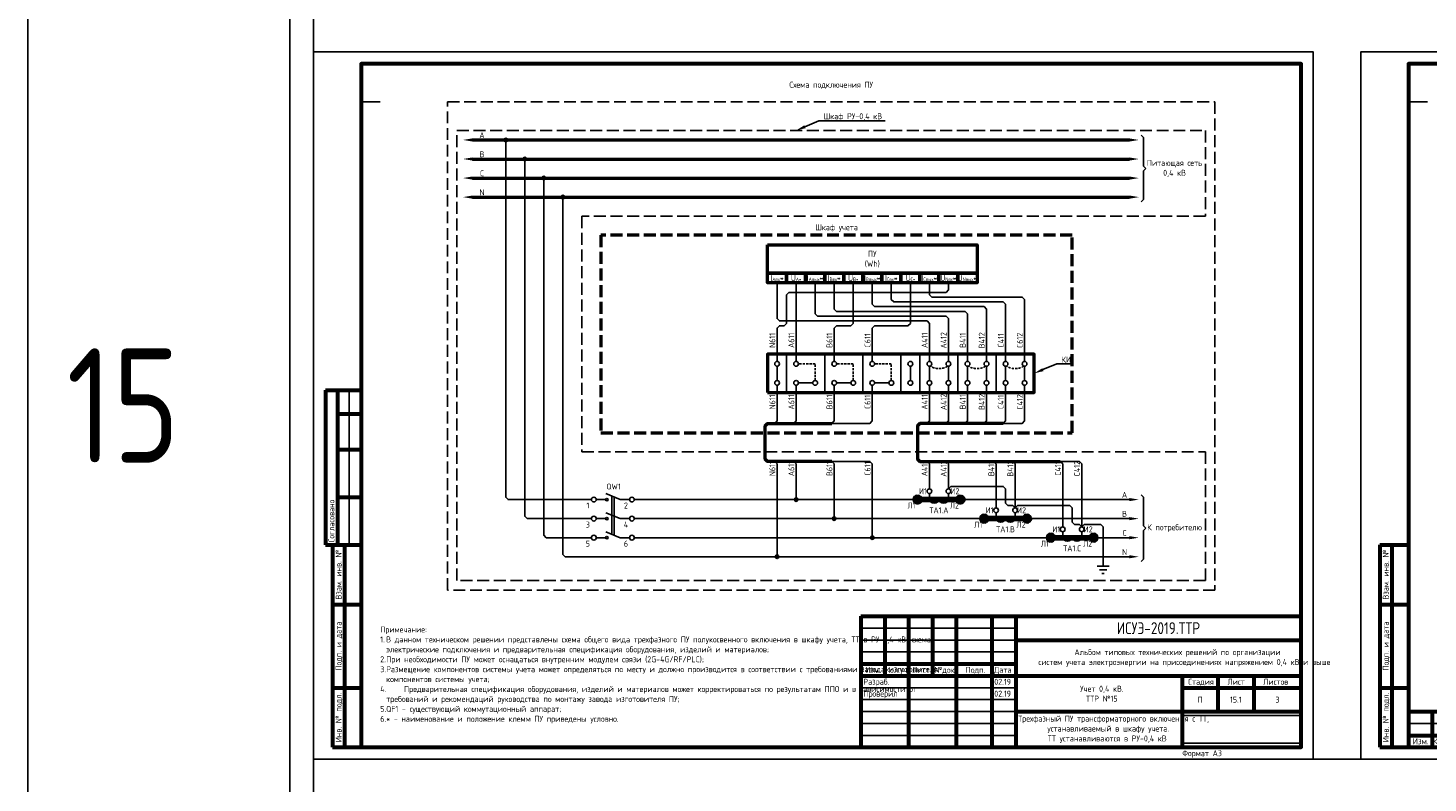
# Model space of a CAD drawing. Header units: millimetres. Extents: x -110 to 4101, y -10868 to 110.
# Tile 38 of 90: x -110 to 478, y -4755 to -4438. Entities that reach past the tile are written whole.
import ezdxf
from ezdxf import colors
from ezdxf.entities.mleader import LeaderData, LeaderLine
from ezdxf.enums import TextEntityAlignment as Align
from ezdxf.math import Vec2, Vec3

# ---------------------------------------------------------------- set-up
doc = ezdxf.new("R2010")
doc.units = ezdxf.units.MM
doc.linetypes.add('GOST2.303 4', pattern=[7, 5, -2, 0])
doc.linetypes.add('штриховая2', pattern=[9.525, 6.35, -3.175])
doc.layers.add('01.Вспомогательный_слой', color=1, linetype='Continuous', plot=False)
doc.layers.add('Формат', color=7, linetype='Continuous', lineweight=25)
doc.layers.add('Формат @ 1', color=7, linetype='Continuous', lineweight=25)
doc.styles.add('Формат', font='isocpeur.ttf')
doc.styles.add('ЭП', font='GOST.TTF')
picture_1 = doc.add_image_def('image3.png', size_in_pixel=(587, 136))

# ---------------------------------------------------------------- blocks, each defined once
blk = doc.blocks.new('*U75')
at = {"layer": 'Формат', "color": 7, "linetype": 'Continuous', "lineweight": 60}
for p, q in [((-205, 150), (-190, 150)), ((-205, 150), (-205, 85)), ((-200, 150), (-200, 85)), ((-200, 140), (-190, 140)), ((-200, 125), (-190, 125)), ((-200, 105), (-190, 105)), ((-205, 85), (-197, 85)), ((-202, 85), (-190, 85)), ((-202, 85), (-202, 0)), ((-197, 85), (-197, 0)), ((-202, 60), (-190, 60)), ((20, 55), (205, 55)), ((20, 55), (20, 0)), ((30, 55), (30, 30)), ((40, 55), (40, 0)), ((50, 55), (50, 30)), ((60, 55), (60, 0)), ((75, 55), (75, 0)), ((85, 55), (85, 0)), ((85, 45), (205, 45)), ((20, 35), (85, 35)), ((20, 30), (205, 30)), ((155, 30), (155, 0)), ((170, 30), (170, 15)), ((185, 30), (185, 15)), ((-202, 25), (-190, 25)), ((155, 25), (205, 25)), ((85, 15), (205, 15)), ((-202, 0), (-190, 0))]:
    blk.add_line(p, q, dxfattribs=at)
at = {"layer": 'Формат', "color": 7, "linetype": 'Continuous', "lineweight": 25}
for p, q in [((-195, 150), (-195, 85)), ((20, 50), (85, 50)), ((20, 45), (85, 45)), ((20, 40), (85, 40)), ((20, 25), (85, 25)), ((20, 20), (85, 20)), ((20, 15), (85, 15)), ((20, 10), (85, 10)), ((20, 5), (85, 5))]:
    blk.add_line(p, q, dxfattribs=at)
blk.add_lwpolyline([(-210, -5), (210, -5), (210, 292), (-210, 292)], close=True, dxfattribs=at)
at = {"layer": 'Формат', "color": 7, "linetype": 'Continuous', "lineweight": 60}
blk.add_lwpolyline([(-190, 0), (205, 0), (205, 287), (-190, 287)], close=True, dxfattribs=at)
at = {"layer": 'Формат', "color": 7, "linetype": 'Continuous', "lineweight": 25, "style": 'ЭП'}
blk.add_text('Согласовано', height=2.5, rotation=90, dxfattribs=at).set_placement((-202.5, 86), align=Align.MIDDLE_LEFT)
for s, p in [('Взам. инв. №', (-199.5, 72.5)), ('Подп. и дата', (-199.5, 42.5)), ('Инв. № подл.', (-199.5, 12.5))]:
    blk.add_text(s, height=2.5, rotation=90, dxfattribs=at).set_placement(p, align=Align.MIDDLE_CENTER)
for s, p in [('Изм.', (21.81, 31.25)), ('Кол.уч.', (30.38, 31.25)), ('Лист', (41.54, 31.25)), ('№док.', (50.89, 31.24)), ('Подп.', (63.99, 31.25)), ('Дата', (75.95, 31.25)), ('Стадия', (157.47, 26.25)), ('Лист', (173.99, 26.25)), ('Листов', (188.99, 26.25))]:
    blk.add_text(s, height=2.5, dxfattribs=at).set_placement(p)
at = {"layer": 'Формат', "color": 7, "linetype": 'Continuous', "lineweight": 25, "style": 'ЭП', "flags": 8}
for tag, p in [('СОГЛ_ФИО_1', (-197.5, 106)), ('СОГЛ_ФИО_2', (-192.5, 106)), ('СОГЛ_ДОЛЖ_1', (-197.5, 86)), ('СОГЛ_ДОЛЖ_2', (-192.5, 86))]:
    blk.add_attdef(tag, text='', height=2.5, rotation=90, dxfattribs=at).set_placement(p, align=Align.MIDDLE_LEFT)
for tag, height, p in [('ОБОЗНАЧЕНИЕ', 5, (145, 50)), ('ОБЪЕКТ', 2.5, (145, 37.5)), ('НАИМЕНОВАНИЕ', 2.5, (120, 22.5)), ('Стадия', 2.5, (162.5, 20)), ('Лист', 2.5, (177.5, 20)), ('Листов', 2.5, (195, 20)), ('НАИМ_ИЗОБРАЖЕНИЙ', 2.5, (120, 7.5))]:
    blk.add_attdef(tag, text='', height=height, dxfattribs=at).set_placement(p, align=Align.MIDDLE_CENTER)
for tag, p in [('изм.№', (21, 37.5)), ('изм.уч.', (31, 37.5)), ('изм.лист', (41, 37.5)), ('изм.№_док.', (50.5, 37.5)), ('изм_дата', (76, 37.5)), ('Должн_1', (21, 27.5)), ('ДОЛЖН_2', (21, 22.5)), ('ФИО_1', (41, 27.5)), ('ФИО_2', (41, 22.5)), ('дата_1', (76, 27.5)), ('дата_2', (76, 22.5)), ('Должн_3', (21, 17.5)), ('ФИО_3', (41, 17.5)), ('дата_3', (76, 17.5)), ('ДОЛЖН_4', (21, 12.5)), ('ФИО_4', (41, 12.5)), ('дата_4', (76, 12.5)), ('ДОЛЖН_5', (21, 7.5)), ('ФИО_5', (41, 7.5)), ('дата_5', (76, 7.5)), ('ДОЛЖН_6', (21, 2.5)), ('ФИО_6', (41, 2.5)), ('дата_6', (76, 2.5)), ('ФОРМ.ЛИСТА', (155, -2.5))]:
    blk.add_attdef(tag, text='', height=2.5, dxfattribs=at).set_placement(p, align=Align.MIDDLE_LEFT)
blk.add_attdef('N_ИНВ', text='', height=2.5, rotation=90, dxfattribs=at).set_placement((-193.5, 12.5), align=Align.MIDDLE_CENTER)
at = {"ltscale": 0.2}
image = blk.add_image(picture_1, insert=(155, 1.71), size_in_units=(50, 11.58), dxfattribs=at)
image.dxf.flags = 7
blk = doc.blocks.new('*U77')
at = {"layer": 'Формат', "color": 7, "linetype": 'Continuous', "lineweight": 60}
for p, q in [((8, 85), (20, 85)), ((8, 85), (8, 0)), ((13, 85), (13, 0)), ((8, 60), (20, 60)), ((8, 25), (20, 25)), ((20, 15), (205, 15)), ((20, 15), (20, 0)), ((30, 15), (30, 0)), ((40, 15), (40, 0)), ((50, 15), (50, 0)), ((60, 15), (60, 0)), ((75, 15), (75, 0)), ((85, 15), (85, 0)), ((195, 15), (195, 0)), ((195, 8), (205, 8)), ((8, 0), (20, 0)), ((20, 5), (85, 5))]:
    blk.add_line(p, q, dxfattribs=at)
at = {"layer": 'Формат', "color": 7, "linetype": 'Continuous', "lineweight": 25}
blk.add_line((20, 10), (85, 10), dxfattribs=at)
blk.add_lwpolyline([(0, -5), (210, -5), (210, 292), (0, 292)], close=True, dxfattribs=at)
at = {"layer": 'Формат', "color": 7, "linetype": 'Continuous', "lineweight": 60}
blk.add_lwpolyline([(20, 0), (205, 0), (205, 287), (20, 287)], close=True, dxfattribs=at)
at = {"layer": 'Формат', "color": 7, "linetype": 'Continuous', "lineweight": 25, "style": 'ЭП'}
for s, p in [('Взам. инв. №', (10.5, 72.5)), ('Подп. и дата', (10.5, 42.5)), ('Инв. № подл.', (10.5, 12.5))]:
    blk.add_text(s, height=2.5, rotation=90, dxfattribs=at).set_placement(p, align=Align.MIDDLE_CENTER)
at = {"layer": 'Формат', "color": 7, "linetype": 'Continuous', "lineweight": 25, "style": 'Формат'}
for s, p in [('Лист', (196.38, 10.25)), ('Изм.', (21.81, 1.25)), ('Лист', (41.54, 1.25)), ('№док.', (50.89, 1.25)), ('Подп.', (63.99, 1.25)), ('Дата', (75.95, 1.25))]:
    blk.add_text(s, height=2.5, dxfattribs=at).set_placement(p)
at = {"layer": 'Формат', "color": 7, "linetype": 'Continuous', "lineweight": 25, "style": 'Формат', "width": 0.9}
blk.add_text('Кол.уч.', height=2.5, dxfattribs=at).set_placement((30.38, 1.25))
at = {"layer": 'Формат', "color": 7, "linetype": 'Continuous', "lineweight": 25, "style": 'ЭП', "flags": 8}
blk.add_attdef('N_ИНВ', text='', height=2.5, rotation=90, dxfattribs=at).set_placement((16.5, 12.5), align=Align.MIDDLE_CENTER)
for tag, p in [('изм.№', (21, 7.5)), ('изм.уч.', (31, 7.5)), ('изм.лист', (41, 7.5)), ('изм.№_док.', (50.5, 7.5)), ('изм_дата', (76, 7.5)), ('ФОРМ.ЛИСТА', (155, -2.5))]:
    blk.add_attdef(tag, text='', height=2.5, dxfattribs=at).set_placement(p, align=Align.MIDDLE_LEFT)
for tag, height, p in [('ОБОЗНАЧЕНИЕ', 5, (140, 7.5)), ('Лист', 2.5, (200, 4))]:
    blk.add_attdef(tag, text='', height=height, dxfattribs=at).set_placement(p, align=Align.MIDDLE_CENTER)

msp = doc.modelspace()

# ---------------------------------------------------------------- hatches: boundary and pattern name
h = msp.add_hatch(color=256)
h.dxf.hatch_style = 1
edge = h.paths.add_edge_path()
edge.add_arc((90.75, -4485), 0.75, 0, 360)
h = msp.add_hatch(color=256)
h.dxf.hatch_style = 1
edge = h.paths.add_edge_path()
edge.add_arc((98.75, -4493), 0.75, 0, 360)
h = msp.add_hatch(color=256)
h.dxf.hatch_style = 1
edge = h.paths.add_edge_path()
edge.add_arc((106.75, -4501), 0.75, 0, 360)
h = msp.add_hatch(color=256)
h.dxf.hatch_style = 1
edge = h.paths.add_edge_path()
edge.add_arc((114.75, -4509), 0.75, 0, 360)
h = msp.add_hatch(color=256)
h.dxf.hatch_style = 1
edge = h.paths.add_edge_path()
edge.add_arc((212.75, -4636), 0.75, 0, 360)
h = msp.add_hatch(color=256)
h.dxf.hatch_style = 1
edge = h.paths.add_edge_path()
edge.add_arc((228.75, -4644), 0.75, 0, 360)
h = msp.add_hatch(color=256)
h.dxf.hatch_style = 1
edge = h.paths.add_edge_path()
edge.add_arc((244.75, -4652), 0.75, 0, 360)
h = msp.add_hatch(color=256)
h.dxf.hatch_style = 1
edge = h.paths.add_edge_path()
edge.add_arc((204.75, -4660), 0.75, 0, 360)

# ---------------------------------------------------------------- linework, layer by layer
for p, q in [((358.75, -4496), (359.75, -4497)), ((358.75, -4498), (359.75, -4497)), ((358.75, -4647), (359.75, -4648)), ((358.75, -4649), (359.75, -4648))]:
    msp.add_line(p, q)
at = {"ltscale": 0.2}
msp.add_lwpolyline([(-110, -10868), (2120, -10868), (2120, 110), (-110, 110)], close=True, dxfattribs=at)
at = {"linetype": 'GOST2.303 4'}
msp.add_lwpolyline([(384.75, -4616), (384.75, -4670), (70.25, -4670), (70.25, -4481), (384.75, -4481), (384.75, -4517), (122.75, -4517), (122.75, -4616)], close=True, dxfattribs=at)
at = {"lineweight": 50}
for points in [[(76.75, -4485), (352.75, -4485)], [(76.75, -4493), (352.75, -4493)], [(76.75, -4501), (352.75, -4501)], [(76.75, -4509), (352.75, -4509)]]:
    msp.add_lwpolyline(points, dxfattribs=at)
for points in [[(90.75, -4485), (90.75, -4635), (91.75, -4636), (126.75, -4636)], [(357.75, -4483), (358.75, -4484), (358.75, -4496)], [(98.75, -4493), (98.75, -4643), (99.75, -4644), (126.75, -4644)], [(358.75, -4498), (358.75, -4510), (357.75, -4511)], [(106.75, -4501), (106.75, -4651), (107.75, -4652), (126.75, -4652)], [(114.75, -4509), (114.75, -4659), (115.75, -4660), (126.75, -4660)], [(204.75, -4586), (204.75, -4580)], [(260.75, -4586), (260.75, -4580)], [(268.75, -4586), (268.75, -4580)], [(276.75, -4586), (276.75, -4580)], [(284.75, -4586), (284.75, -4580)], [(292.75, -4586), (292.75, -4580)], [(300.75, -4586), (300.75, -4580)], [(308.75, -4586), (308.75, -4580)], [(268.75, -4635.5), (268.75, -4633.5)], [(276.75, -4635.5), (276.75, -4633.5)], [(357.75, -4634), (358.75, -4635), (358.75, -4647)], [(144.75, -4636), (262.75, -4636)], [(282.75, -4636), (352.75, -4636)], [(144.75, -4644), (290.75, -4644)], [(296.75, -4643.5), (296.75, -4641.5)], [(304.75, -4643.5), (304.75, -4641.5)], [(352.75, -4644), (310.75, -4644)], [(144.75, -4652), (318.75, -4652)], [(324.75, -4651.5), (324.75, -4649.5)], [(332.75, -4651.5), (332.75, -4649.5)], [(352.75, -4652), (338.75, -4652)], [(358.75, -4649), (358.75, -4661), (357.75, -4662)], [(126.75, -4660), (352.75, -4660)]]:
    msp.add_lwpolyline(points)
at = {"linetype": 'GOST2.303 4', "lineweight": 50}
msp.add_lwpolyline([(130.75, -4608), (328.75, -4608), (328.75, -4525), (130.75, -4525)], close=True, dxfattribs=at)
at = {"lineweight": 50, "ltscale": 2}
for points in [[(200.75, -4529), (288.75, -4529), (288.75, -4541), (200.75, -4541)], [(200.75, -4529), (288.75, -4529), (288.75, -4545), (200.75, -4545)], [(200.75, -4541), (208.75, -4541), (208.75, -4545), (200.75, -4545)], [(208.75, -4541), (216.75, -4541), (216.75, -4545), (208.75, -4545)], [(216.75, -4541), (224.75, -4541), (224.75, -4545), (216.75, -4545)], [(224.75, -4541), (232.75, -4541), (232.75, -4545), (224.75, -4545)], [(232.75, -4541), (240.75, -4541), (240.75, -4545), (232.75, -4545)], [(240.75, -4541), (248.75, -4541), (248.75, -4545), (240.75, -4545)], [(248.75, -4541), (256.75, -4541), (256.75, -4545), (248.75, -4545)], [(256.75, -4541), (264.75, -4541), (264.75, -4545), (256.75, -4545)], [(264.75, -4541), (272.75, -4541), (272.75, -4545), (264.75, -4545)], [(272.75, -4541), (280.75, -4541), (280.75, -4545), (272.75, -4545)], [(280.75, -4541), (288.75, -4541), (288.75, -4545), (280.75, -4545)], [(200.75, -4591), (312.75, -4591), (312.75, -4575), (200.75, -4575)]]:
    msp.add_lwpolyline(points, close=True, dxfattribs=at)
at = {"ltscale": 0.2}
for points in [[(204.75, -4545), (204.75, -4560), (205.75, -4561), (267.75, -4561), (268.75, -4562), (268.75, -4578)], [(204.75, -4578), (204.75, -4564), (205.75, -4563), (207.75, -4563), (208.75, -4562), (208.75, -4550), (209.75, -4549), (275.75, -4549), (276.75, -4548), (276.75, -4545)], [(212.75, -4578), (212.75, -4545)], [(220.75, -4545), (220.75, -4558), (221.75, -4559), (275.75, -4559), (276.75, -4560), (276.75, -4578)], [(228.75, -4545), (228.75, -4556), (229.75, -4557), (283.75, -4557), (284.75, -4558), (284.75, -4578)], [(228.75, -4578), (228.75, -4564), (229.75, -4563), (235.75, -4563), (236.75, -4562), (236.75, -4545)], [(244.75, -4545), (244.75, -4554), (245.75, -4555), (291.75, -4555), (292.75, -4556), (292.75, -4578)], [(244.75, -4578), (244.75, -4564), (245.75, -4563), (259.75, -4563), (260.75, -4562), (260.75, -4545)], [(252.75, -4545), (252.75, -4552), (253.75, -4553), (299.75, -4553), (300.75, -4554), (300.75, -4578)], [(268.75, -4545), (268.75, -4550), (269.75, -4551), (307.75, -4551), (308.75, -4552), (308.75, -4578)], [(208.75, -4591), (208.75, -4575)], [(224.75, -4591), (224.75, -4575)], [(240.75, -4591), (240.75, -4575)], [(256.75, -4591), (256.75, -4575)], [(264.75, -4591), (264.75, -4575)], [(280.75, -4591), (280.75, -4575)], [(296.75, -4591), (296.75, -4575)], [(204.75, -4588), (204.75, -4603), (203.75, -4604), (202.75, -4604)], [(212.75, -4588), (212.75, -4603), (211.75, -4604), (210.75, -4604)], [(213.75, -4587), (219.75, -4587)], [(228.75, -4588), (228.75, -4603), (227.75, -4604), (226.75, -4604)], [(244.75, -4588), (244.75, -4603), (243.75, -4604), (227.75, -4604)], [(229.75, -4587), (235.75, -4587)], [(245.75, -4587), (251.75, -4587)], [(268.75, -4588), (268.75, -4603), (267.75, -4604), (266.75, -4604)], [(276.75, -4588), (276.75, -4603), (275.75, -4604), (274.75, -4604)], [(284.75, -4588), (284.75, -4603), (283.75, -4604), (282.75, -4604)], [(292.75, -4588), (292.75, -4603), (291.75, -4604), (290.75, -4604)], [(300.75, -4588), (300.75, -4603), (299.75, -4604), (298.75, -4604)], [(308.75, -4588), (308.75, -4603), (307.75, -4604), (299.75, -4604)], [(204.75, -4660), (204.75, -4621), (203.75, -4620), (202.75, -4620)], [(212.75, -4636), (212.75, -4621), (211.75, -4620), (210.75, -4620)], [(228.75, -4644), (228.75, -4621), (227.75, -4620), (226.75, -4620)], [(244.75, -4652), (244.75, -4621), (243.75, -4620), (227.75, -4620)], [(268.75, -4631.5), (268.75, -4621), (267.75, -4620), (266.75, -4620)], [(276.75, -4631.5), (276.75, -4621), (275.75, -4620), (274.75, -4620)], [(296.75, -4639.5), (296.75, -4621), (295.75, -4620), (294.75, -4620)], [(304.75, -4639.5), (304.75, -4621), (303.75, -4620), (302.75, -4620)], [(324.75, -4647.5), (324.75, -4621), (323.75, -4620), (322.75, -4620)], [(332.75, -4647.5), (332.75, -4621), (331.75, -4620), (323.75, -4620)], [(276.75, -4631.5), (276.75, -4631.5), (277.75, -4630.5), (277.75, -4630.5)], [(277.75, -4630.5), (281.75, -4630.5), (281.75, -4630.5), (299.75, -4630.5), (300.75, -4631.5), (300.75, -4637.5), (301.75, -4638.5), (303.75, -4638.5)], [(132.75, -4635.5), (132.75, -4636.5)], [(304.75, -4639.5), (304.75, -4639.5), (303.75, -4638.5), (303.75, -4638.5)], [(304.75, -4639.5), (304.75, -4639.5), (305.75, -4638.5), (305.75, -4638.5)], [(305.75, -4638.5), (309.75, -4638.5), (309.75, -4638.5), (327.75, -4638.5), (328.75, -4639.5), (328.75, -4645.5), (329.75, -4646.5), (331.75, -4646.5)], [(132.75, -4643.5), (132.75, -4644.5)], [(332.75, -4647.5), (332.75, -4647.5), (331.75, -4646.5), (331.75, -4646.5)], [(332.75, -4647.5), (332.75, -4647.5), (333.75, -4646.5), (333.75, -4646.5)], [(333.75, -4646.5), (340.75, -4646.5), (341.75, -4647.5), (341.75, -4660), (341.75, -4664)], [(132.75, -4651.5), (132.75, -4652.5)], [(339.25, -4664), (344.25, -4664)], [(340.25, -4665.5), (343.25, -4665.5)], [(341.25, -4667), (342.25, -4667)]]:
    msp.add_lwpolyline(points, dxfattribs=at)
at = {"linetype": 'штриховая2', "ltscale": 0.15}
for points in [[(220.75, -4586), (220.75, -4579), (213.75, -4579)], [(236.75, -4586), (236.75, -4579), (229.75, -4579)], [(252.75, -4586), (252.75, -4579), (245.75, -4579)]]:
    msp.add_lwpolyline(points, dxfattribs=at)
at = {"lineweight": 50, "ltscale": 0.2}
for points in [[(227.75, -4620), (200.75, -4620), (199.75, -4619), (199.75, -4605), (200.75, -4604), (227.75, -4604)], [(299.75, -4604), (264.75, -4604), (263.75, -4605), (263.75, -4619), (264.75, -4620), (323.75, -4620)]]:
    msp.add_lwpolyline(points, dxfattribs=at)
at = {"ltscale": 2}
for points in [[(132.75, -4633.515), (138.75, -4636)], [(135.25, -4634.55), (135.25, -4650.55)], [(136.25, -4634.964), (136.25, -4650.964)], [(128.75, -4636), (132.75, -4636)], [(142.75, -4636), (138.75, -4636)], [(128.75, -4644), (132.75, -4644)], [(132.75, -4641.515), (138.75, -4644)], [(142.75, -4644), (138.75, -4644)], [(128.75, -4652), (132.75, -4652)], [(132.75, -4649.515), (138.75, -4652)], [(142.75, -4652), (138.75, -4652)]]:
    msp.add_lwpolyline(points, dxfattribs=at)
at = {"lineweight": 80}
for points in [[(264.75, -4636), (280.75, -4636)], [(292.75, -4644), (308.75, -4644)], [(320.75, -4652), (336.75, -4652)]]:
    msp.add_lwpolyline(points, dxfattribs=at)
at = {"ltscale": 2}
for centre, radius in [((90.75, -4485), 0.75), ((98.75, -4493), 0.75), ((106.75, -4501), 0.75), ((114.75, -4509), 0.75), ((204.75, -4579), 1), ((212.75, -4579), 1), ((228.75, -4579), 1), ((244.75, -4579), 1), ((260.75, -4579), 1), ((268.75, -4579), 1), ((276.75, -4579), 1), ((284.75, -4579), 1), ((292.75, -4579), 1), ((300.75, -4579), 1), ((308.75, -4579), 1), ((204.75, -4587), 1), ((212.75, -4587), 1), ((220.75, -4587), 1), ((228.75, -4587), 1), ((236.75, -4587), 1), ((244.75, -4587), 1), ((252.75, -4587), 1), ((260.75, -4587), 1), ((268.75, -4587), 1), ((276.75, -4587), 1), ((284.75, -4587), 1), ((292.75, -4587), 1), ((300.75, -4587), 1), ((308.75, -4587), 1), ((127.75, -4636), 1), ((143.75, -4636), 1), ((212.75, -4636), 0.75), ((268.75, -4632.5), 1), ((276.75, -4632.5), 1), ((296.75, -4640.5), 1), ((304.75, -4640.5), 1), ((127.75, -4644), 1), ((143.75, -4644), 1), ((228.75, -4644), 0.75), ((127.75, -4652), 1), ((143.75, -4652), 1), ((244.75, -4652), 0.75), ((324.75, -4648.5), 1), ((332.75, -4648.5), 1), ((204.75, -4660), 0.75)]:
    msp.add_circle(centre, radius, dxfattribs=at)
at = {"lineweight": 80, "ltscale": 2}
for centre in [(263.75, -4636), (281.75, -4636), (291.75, -4644), (309.75, -4644), (319.75, -4652), (337.75, -4652)]:
    msp.add_circle(centre, 1, dxfattribs=at)
at = {"ltscale": 0.2}
for centre in [(133.25, -4636), (133.25, -4644), (133.25, -4652)]:
    msp.add_circle(centre, 0.5, dxfattribs=at)
for centre in [(270.75, -4635.5), (274.75, -4635.5), (298.75, -4643.5), (302.75, -4643.5), (326.75, -4651.5), (330.75, -4651.5)]:
    msp.add_arc(centre, 2, 180, 0)
at = {"linetype": 'штриховая2', "ltscale": 0.15, "extrusion": (0, 0, -1)}
for centre in [(272.75, -4579), (288.75, -4579), (304.75, -4579)]:
    msp.add_ellipse(centre, major_axis=(-4, 0), ratio=0.5, start_param=3.6098087, end_param=5.8149692, dxfattribs=at)
for points in [[(76.75, -4484.333), (76.75, -4485.667), (72.75, -4485)], [(352.75, -4484.333), (352.75, -4485.667), (356.75, -4485)], [(76.75, -4492.333), (76.75, -4493.667), (72.75, -4493)], [(352.75, -4492.333), (352.75, -4493.667), (356.75, -4493)], [(76.75, -4500.333), (76.75, -4501.667), (72.75, -4501)], [(352.75, -4500.333), (352.75, -4501.667), (356.75, -4501)], [(76.75, -4508.333), (76.75, -4509.667), (72.75, -4509)], [(352.75, -4508.333), (352.75, -4509.667), (356.75, -4509)], [(352.75, -4635.333), (352.75, -4636.667), (356.75, -4636)], [(352.75, -4643.333), (352.75, -4644.667), (356.75, -4644)], [(352.75, -4651.333), (352.75, -4652.667), (356.75, -4652)], [(352.75, -4659.333), (352.75, -4660.667), (356.75, -4660)]]:
    msp.add_solid(points)
at = {"layer": '01.Вспомогательный_слой', "ltscale": 0.2}
msp.add_lwpolyline([(0, 0), (2040, 0), (2040, -10788), (0, -10788)], close=True, dxfattribs=at)
at = {"layer": '01.Вспомогательный_слой'}
for points in [[(10, -4428), (10, -4448)], [(30, -4453), (30, -4469), (38, -4469)], [(470, -4453), (470, -4469), (478, -4469)], [(10, -4745), (10, -4765)], [(430, -4745), (450, -4745)]]:
    msp.add_lwpolyline(points, dxfattribs=at)
at = {"layer": '01.Вспомогательный_слой', "linetype": 'GOST2.303 4'}
msp.add_lwpolyline([(66.25, -4469), (388.75, -4469), (388.75, -4674), (66.25, -4674)], close=True, dxfattribs=at)

# ---------------------------------------------------------------- block references
at = {"layer": 'Формат @ 1', "ltscale": 0.7}
ref = msp.add_blockref('*U75', (220, -4740), dxfattribs=at)
ref.add_attrib('ОБОЗНАЧЕНИЕ', 'ИСУЭ-2019.ТТР', dxfattribs={"layer": 'Формат', "color": 7, "linetype": 'Continuous', "lineweight": 25, "height": 5, "style": 'ЭП', "flags": 8}).set_placement((365, -4690), align=Align.MIDDLE_CENTER)
ref.add_attrib('Стадия', 'П', dxfattribs={"layer": 'Формат', "color": 7, "linetype": 'Continuous', "lineweight": 25, "height": 2.5, "style": 'ЭП', "flags": 8}).set_placement((382.5, -4720), align=Align.MIDDLE_CENTER)
ref.add_attrib('Лист', '15.1', dxfattribs={"layer": 'Формат', "color": 7, "linetype": 'Continuous', "lineweight": 25, "height": 2.5, "style": 'ЭП', "flags": 8}).set_placement((397.5, -4720), align=Align.MIDDLE_CENTER)
ref.add_attrib('Листов', '3', dxfattribs={"layer": 'Формат', "color": 7, "linetype": 'Continuous', "lineweight": 25, "height": 2.5, "style": 'ЭП', "flags": 8}).set_placement((415, -4720), align=Align.MIDDLE_CENTER)
ref.add_attrib('ОБЪЕКТ_001', 'Альбом типовых технических решений по организации', (329.689, -4701.31), dxfattribs={"layer": 'Формат', "color": 7, "linetype": 'Continuous', "lineweight": 25, "height": 2.5, "style": 'ЭП', "flags": 8})
ref.add_attrib('НАИМЕНОВАНИЕ_001', 'Учет 0,4 кВ.', (332.054, -4716.667), dxfattribs={"layer": 'Формат', "color": 7, "linetype": 'Continuous', "lineweight": 25, "height": 2.5, "style": 'ЭП', "flags": 8})
ref.add_attrib('НАИМ_ИЗОБРАЖЕНИЙ_001', 'Трехфазный ПУ трансформаторного включения с ТТ,', (306.027, -4729.227), dxfattribs={"layer": 'Формат', "color": 7, "linetype": 'Continuous', "lineweight": 25, "height": 2.5, "style": 'ЭП', "flags": 8})
ref.add_attrib('Должн_1', 'Разраб.', dxfattribs={"layer": 'Формат', "color": 7, "linetype": 'Continuous', "lineweight": 25, "height": 2.5, "style": 'ЭП', "flags": 8}).set_placement((241, -4712.5), align=Align.MIDDLE_LEFT)
ref.add_attrib('ДОЛЖН_2', 'Проверил', dxfattribs={"layer": 'Формат', "color": 7, "linetype": 'Continuous', "lineweight": 25, "height": 2.5, "style": 'ЭП', "flags": 8}).set_placement((241, -4717.5), align=Align.MIDDLE_LEFT)
ref.add_attrib('дата_1', '02.19', dxfattribs={"layer": 'Формат', "color": 7, "linetype": 'Continuous', "lineweight": 25, "height": 2.5, "style": 'ЭП', "flags": 8}).set_placement((296, -4712.5), align=Align.MIDDLE_LEFT)
ref.add_attrib('дата_2', '02.19', dxfattribs={"layer": 'Формат', "color": 7, "linetype": 'Continuous', "lineweight": 25, "height": 2.5, "style": 'ЭП', "flags": 8}).set_placement((296, -4717.5), align=Align.MIDDLE_LEFT)
ref.add_attrib('ФОРМ.ЛИСТА', 'Формат А3', dxfattribs={"layer": 'Формат', "color": 7, "linetype": 'Continuous', "lineweight": 25, "height": 2.5, "style": 'ЭП', "flags": 8}).set_placement((375, -4742.5), align=Align.MIDDLE_LEFT)
ref.add_attrib('ОБЪЕКТ_002', 'систем учета электроэнергии на присоединениях напряжением 0,4 кВ и выше', (314.554, -4705.477), dxfattribs={"layer": 'Формат', "color": 7, "linetype": 'Continuous', "lineweight": 25, "height": 2.5, "style": 'ЭП'})
ref.add_attrib('НАИМЕНОВАНИЕ_002', 'ТТР №15', (334.554, -4720.833), dxfattribs={"layer": 'Формат', "color": 7, "linetype": 'Continuous', "lineweight": 25, "height": 2.5, "style": 'ЭП'})
ref.add_attrib('НАИМ_ИЗОБРАЖЕНИЙ_002', 'устанавливаемый в шкафу учета.', (318.3, -4733.394), dxfattribs={"layer": 'Формат', "color": 7, "linetype": 'Continuous', "lineweight": 25, "height": 2.5, "style": 'ЭП'})
ref.add_attrib('НАИМ_ИЗОБРАЖЕНИЙ_003', 'ТТ устанавливаются в РУ-0,4 кВ', (318.481, -4737.56), dxfattribs={"layer": 'Формат', "color": 7, "linetype": 'Continuous', "lineweight": 25, "height": 2.5, "style": 'ЭП'})
msp.add_blockref('*U77', (450, -4740), dxfattribs=at).add_auto_attribs({'ОБОЗНАЧЕНИЕ': 'ИСУЭ-2019.ТТР', 'Лист': '15.2', 'ФОРМ.ЛИСТА': 'Формат А3'})

# ---------------------------------------------------------------- texts
at = {"char_height": 2.5, "style": 'ЭП'}
for s, insert, width, attachment_point in [('Схема подключения ПУ', (227.5, -4462), 229, 5), ('A', (80.75, -4483), 4, 5), ('B', (80.75, -4491), 4, 5), ('Питающая сеть ^J0,4 кВ', (371.75, -4497), 24, 5), ('C', (80.75, -4499), 4, 5), ('N', (80.75, -4507), 4, 5), ('Шкаф учета', (229.75, -4522), 64.53147, 5), ('ПУ \\P(Wh)', (244.75, -4535), 88, 5), ('I{\\H0.6x;Aвх}*', (204.75, -4543), 8, 5), ('U{\\H0.6x;A*}', (212.75, -4543), 8, 5), ('I{\\H0.6x;Aвых\\H1.6667x;*}', (220.75, -4543), 8, 5), ('I{\\H0.6x;Bвх}*', (228.75, -4543), 8, 5), ('U{\\H0.6x;B*}', (236.75, -4543), 8, 5), ('I{\\H0.6x;Bвых\\H1.6667x;*}', (244.75, -4543), 8, 5), ('I{\\H0.6x;Cвх}*', (252.75, -4543), 8, 5), ('U{\\H0.6x;C*}', (260.75, -4543), 8, 5), ('I{\\H0.6x;Cвых\\H1.6667x;*}', (268.75, -4543), 8, 5), ('U{\\H0.6x;Nвх}*', (276.75, -4543), 8, 5), ('U{\\H0.6x;Nвых}*', (284.75, -4543), 8, 5), ('QW1', (136.056, -4630.518), 10, 5), ('И1', (266.05, -4632.5), 5, 5), ('И2', (279.45, -4632.5), 5, 5), ('A', (350.75, -4634), 4, 5), ('1', (125.25, -4638.5), 5, 5), ('2', (141.25, -4638.5), 5, 5), ('Л1', (261.25, -4638.5), 5, 5), ('ТA1.A', (272.75, -4640.5), 5, 5), ('Л2', (279.25, -4638.5), 5, 5), ('И1', (294.05, -4640.5), 5, 5), ('И2', (307.45, -4640.5), 5, 5), ('B', (350.75, -4642), 4, 5), ('3', (125.25, -4646.5), 5, 5), ('4', (141.25, -4646.5), 5, 5), ('Л1', (289.25, -4646.5), 5, 5), ('ТA1.B', (300.75, -4648.5), 5, 5), ('Л2', (307.25, -4646.5), 5, 5), ('И1', (322.05, -4648.5), 5, 5), ('И2', (335.45, -4648.5), 5, 5), ('К потребителю', (371.75, -4648), 24, 5), ('5', (125.25, -4654.5), 5, 5), ('6', (141.25, -4654.5), 5, 5), ('Л1', (317.25, -4654.5), 5, 5), ('Л2', (335.25, -4654.5), 5, 5), ('C', (350.75, -4650), 4, 5), ('ТA1.C', (328.75, -4656.5), 5, 5), ('N', (350.75, -4658), 4, 5), ('Примечание:\\P\\pi-2.5,l2.5,t2.5;1.^IВ данном техническом решении представлены схема общего вида трехфазного ПУ полукосвенного включения в шкафу учета, ТТ в РУ-0,4 кВ, схема электрические подключения и предварительная спецификация оборудования, изделий и материалов;\\P2.^IПри необходимости ПУ может оснащаться внутренним модулем связи ({\\C0;2G-4G/RF/PLC});\\P3.^IРазмещение компонентов системы учета может определяться по месту и должно производится в соответствии с требованиями завода изготовителя компонентов системы учета;\\P4.^IПредварительная спецификация оборудования, изделий и материалов может корректироваться по результатам ППО и в зависимости от требований и рекомендаций руководства по монтажу завода изготовителя ПУ;\\P5.^IQF1 - существующий коммутационный аппарат;\\P6.^I* - наименование и положение клемм ПУ приведены условно.', (38, -4730), 198, 7)]:
    msp.add_mtext(s, dxfattribs=dict(at, insert=insert, width=width, attachment_point=attachment_point))
at = {"color": 3, "insert": (-70, -4596.5), "char_height": 48, "width": 8, "attachment_point": 5, "style": 'ЭП'}
msp.add_mtext('15', dxfattribs=at)
at = {"char_height": 2.5, "width": 8, "attachment_point": 5, "rotation": 90, "style": 'ЭП'}
for s, insert in [('N611', (202.75, -4569.136)), ('A611', (210.75, -4569.136)), ('B611', (226.75, -4569.136)), ('C611', (242.75, -4569.136)), ('A411', (266.75, -4569.136)), ('A412', (274.75, -4569.136)), ('B411', (282.75, -4569.136)), ('B412', (290.75, -4569.136)), ('C411', (298.75, -4569.136)), ('C612', (306.75, -4569.136)), ('N611', (202.75, -4595)), ('A611', (210.75, -4595)), ('B611', (226.75, -4595)), ('C611', (242.75, -4595)), ('A411', (266.75, -4595)), ('A412', (274.75, -4595)), ('B411', (282.75, -4595)), ('B412', (290.75, -4595)), ('C411', (298.75, -4595)), ('C412', (306.75, -4595)), ('N611', (202.75, -4623)), ('A611', (210.75, -4623)), ('B611', (226.75, -4623)), ('C611', (242.75, -4623)), ('A411', (266.75, -4623)), ('A412', (274.75, -4623)), ('B411', (294.75, -4623)), ('B412', (302.75, -4623)), ('C411', (322.75, -4623)), ('C412', (330.75, -4623))]:
    msp.add_mtext(s, dxfattribs=dict(at, insert=insert))

# ---------------------------------------------------------------- leaders
ml = msp.add_multileader_mtext('Standard')
ml.set_content('Шкаф РУ-0,4 кВ', color=256, style='ЭП')
ml.set_leader_properties()
ml.build(insert=Vec2(0, 0))
ml.multileader.update_dxf_attribs({"text_left_attachment_type": 5, "text_right_attachment_type": 5, "dogleg_length": 0})
ctx = ml.context
ctx.base_point, ctx.char_height, ctx.plane_origin = Vec3(222.272, -4477), 2.5, Vec3(168.75, -4489)
ctx.left_attachment, ctx.right_attachment = 5, 5
notes = []
notes.append((ctx, [(0, (1, 1, 0), (222.272, -4477), (1, 0), 0, [(0, [(212.75, -4481)], 0, [])])]))
ctx.mtext.insert, ctx.mtext.flow_direction = Vec3(224.272, -4473.788), 5
ml = msp.add_multileader_mtext('Standard')
ml.set_content('КИ', color=256, style='ЭП')
ml.set_leader_properties()
ml.build(insert=Vec2(0, 0))
ml.multileader.update_dxf_attribs({"text_left_attachment_type": 5, "text_right_attachment_type": 5, "dogleg_length": 0})
ctx = ml.context
ctx.base_point, ctx.char_height, ctx.plane_origin = Vec3(322.272, -4579), 2.5, Vec3(268.75, -4542.5)
ctx.left_attachment, ctx.right_attachment = 5, 5
notes.append((ctx, [(0, (1, 1, 0), (322.272, -4579), (1, 0), 0, [(0, [(312.75, -4583)], 0, [])])]))
ctx.mtext.insert, ctx.mtext.flow_direction = Vec3(324.272, -4575.975), 5
for ctx, leaders in notes:
    for number, flags, end, landing, length, lines in leaders:
        leader = LeaderData()
        leader.index, (leader.has_last_leader_line, leader.has_dogleg_vector, leader.attachment_direction) = number, flags
        leader.last_leader_point, leader.dogleg_vector, leader.dogleg_length = Vec3(end), Vec3(landing), length
        for number, points, colour, breaks in lines:
            line = LeaderLine()
            line.index, line.vertices, line.color, line.breaks = number, Vec3.list(points), colors.encode_raw_color(colour), breaks
            leader.lines.append(line)
        ctx.leaders.append(leader)

doc.saveas('drawing.dxf')
